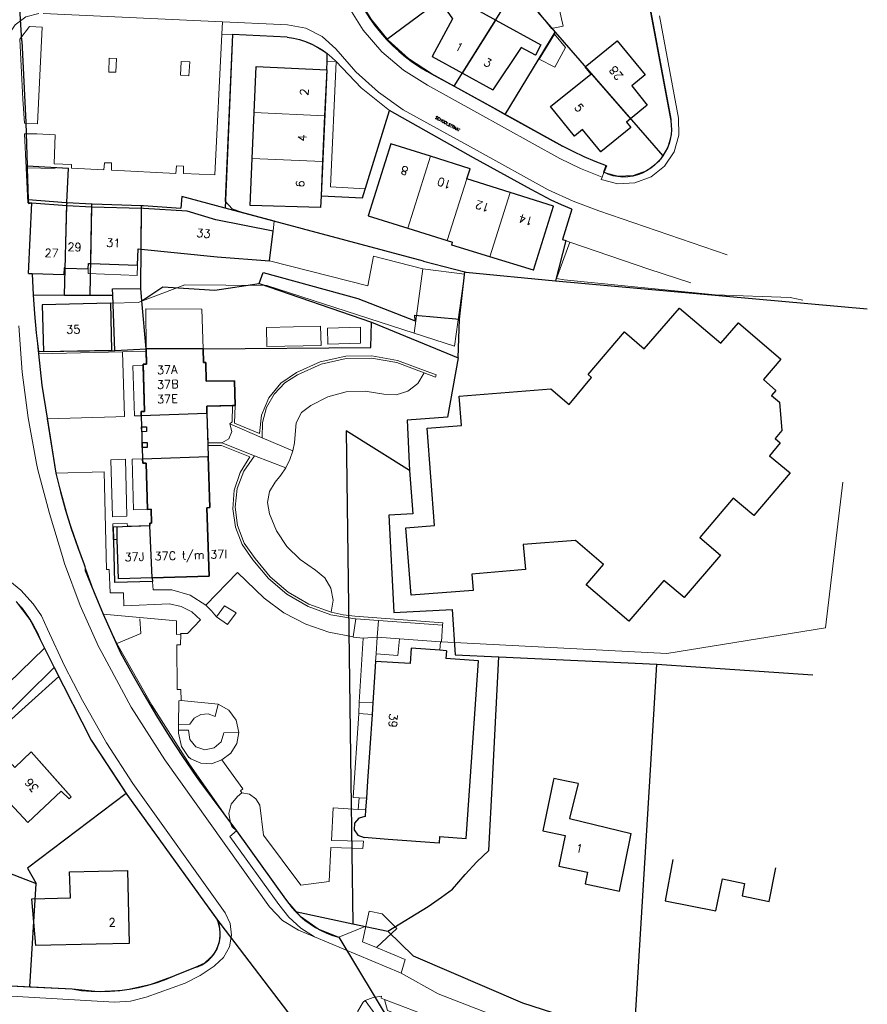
# Model space of a CAD drawing. Header units: metres. Extents: x 190798 to 192239, y 307689 to 310000.
# Tile 99 of 107: x 192077 to 192199, y 309468 to 309610. Entities that reach past the tile are written whole.
import ezdxf
from ezdxf.lldxf.tags import DXFTag

# ---------------------------------------------------------------- set-up
doc = ezdxf.new("R2010")
doc.units = ezdxf.units.M
doc.layers.add('PH-BEST-HUISNUMMERS', color=7, linetype='Continuous')
doc.layers.add('PH-BEST-KADASTRALE-GRENS', color=150, linetype='KG-KADASTRAAL-SO')
doc.layers.add('PH-BEST-KANTVERHARDING', color=253, linetype='Continuous', lineweight=9)
doc.layers.add('PH-BEST-STAATNAAM', color=2, linetype='Continuous', lineweight=9)
doc.styles.add('ROMANS', font='romans.shx')
doc.styles.get("Standard").update_dxf_attribs({"font": 'arial.ttf'})
tags = doc.linetypes.add('KG-KADASTRAAL-SO', pattern='A,5.5,-2,["K",Standard,S=1.8,R=0,X=0,Y=-0.9],-2,5.5,-2,[5,NLCS.SHX,S=0.75,R=0,X=0,Y=0],-2', length=19).pattern_tags.tags
tags[6] = DXFTag(74, 10)

msp = doc.modelspace()

# ---------------------------------------------------------------- linework, layer by layer
at = {"layer": 'PH-BEST-KADASTRALE-GRENS'}
for p, q in [((192076.98, 309607.17), (192076.09, 309621.89)), ((192129.81, 309607.4), (192146.03, 309619.53)), ((192139.61, 309600.61), (192148.63, 309614.99)), ((192151.73, 309611.32), (192154.22, 309608.42)), ((192145.62, 309610.19), (192152.16, 309606.59)), ((192147.01, 309596.51), (192154.22, 309608.42)), ((192154.22, 309608.42), (192169.83, 309590.53)), ((192107.5, 309608.09), (192106.42, 309582.96)), ((192115.44, 309607.73), (192107.5, 309608.09)), ((192121.14, 309602.99), (192120.33, 309584.73)), ((192121.14, 309602.99), (192120.84, 309596.35)), ((192140.8, 309602.51), (192145.21, 309600.09)), ((192158.53, 309603.4), (192158.57, 309603.43)), ((192158.53, 309603.4), (192159.38, 309602.36)), ((192136.75, 309602.19), (192139.61, 309600.61)), ((192110.36, 309590.16), (192110.65, 309596.8)), ((192120.84, 309596.35), (192120.55, 309589.71)), ((192147.01, 309596.51), (192155.29, 309591.95)), ((192120.55, 309589.71), (192120.33, 309584.73)), ((192077.78, 309589.11), (192083.73, 309588.73)), ((192077.78, 309589.11), (192077.79, 309588.7)), ((192077.79, 309588.7), (192077.93, 309584.2)), ((192083.51, 309583.76), (192083.73, 309588.73)), ((192161.66, 309589.09), (192161.26, 309588.15)), ((192147.72, 309585.24), (192141.43, 309587.22)), ((192077.93, 309584.2), (192083.4, 309583.77)), ((192077.94, 309573.49), (192078.46, 309583.75)), ((192083.16, 309570.36), (192083.51, 309583.6)), ((192083.4, 309583.77), (192083.51, 309583.76)), ((192083.51, 309583.76), (192083.51, 309583.6)), ((192083.51, 309583.76), (192087.13, 309583.57)), ((192083.51, 309583.36), (192087.12, 309583.17)), ((192086.89, 309570.34), (192087.13, 309583.57)), ((192087.12, 309583.17), (192094.31, 309582.94)), ((192094.24, 309571.35), (192094.31, 309583.34)), ((192135.18, 309575.29), (192106.42, 309582.96)), ((192112.88, 309575.35), (192113.37, 309579.62)), ((192132.91, 309580.06), (192138.61, 309578.28)), ((192138.61, 309578.28), (192139.38, 309578.03)), ((192155.79, 309578.26), (192154.26, 309572.43)), ((192151.1, 309573.96), (192144.78, 309575.92)), ((192083.27, 309574.29), (192086.61, 309574.18)), ((192086.98, 309574.93), (192093.74, 309574.7)), ((192135.18, 309575.29), (192141.13, 309573.72)), ((192077.94, 309573.49), (192078.48, 309573.47)), ((192078.48, 309573.47), (192078.65, 309570.4)), ((192140.4, 309566.88), (192141.13, 309573.72)), ((192141.13, 309573.72), (192141.29, 309573.67)), ((192141.29, 309573.67), (192154.26, 309572.43)), ((192094.37, 309569.53), (192094.24, 309571.35)), ((192111.38, 309572.04), (192127.63, 309566.47)), ((192154.26, 309572.43), (192199.43, 309568.4)), ((192078.65, 309570.4), (192083.16, 309570.36)), ((192083.16, 309570.36), (192086.89, 309570.34)), ((192086.89, 309570.34), (192090.18, 309570.35)), ((192090.46, 309562.33), (192090.18, 309570.35)), ((192089.83, 309569.19), (192090, 309562.4)), ((192095, 309562.61), (192094.37, 309569.53)), ((192140.2, 309561.31), (192140.4, 309566.88)), ((192127.63, 309566.47), (192140.2, 309561.31)), ((192090.46, 309562.33), (192095, 309562.61)), ((192095.01, 309562.24), (192095, 309562.61)), ((192103.25, 309562.61), (192095, 309562.61)), ((192079.39, 309562.21), (192090.46, 309562.33)), ((192079.39, 309562.21), (192079.42, 309561.88)), ((192107.88, 309554.38), (192107.51, 309554.37)), ((192080.65, 309552.53), (192081.9, 309544.59)), ((192103.8, 309553.23), (192094.28, 309552.9)), ((192094.28, 309552.9), (192094.49, 309546.66)), ((192103.8, 309553.23), (192103.93, 309548.97)), ((192103.8, 309553.23), (192103.99, 309547.04)), ((192094.36, 309550.59), (192094.33, 309551.3)), ((192094.44, 309548.29), (192094.41, 309549.02)), ((192103.93, 309548.97), (192103.94, 309548.6)), ((192103.94, 309548.6), (192103.99, 309546.98)), ((192094.49, 309546.66), (192103.99, 309546.98)), ((192133.13, 309544.97), (192133.61, 309538.72)), ((192092.28, 309536.9), (192095.53, 309537.02)), ((192095.89, 309529.43), (192095.53, 309537.02)), ((192088.79, 309524.16), (192091.29, 309518.59)), ((192079.64, 309520.52), (192081.69, 309516.47)), ((192138.51, 309518.87), (192137.52, 309518.94)), ((192138.51, 309518.87), (192138.41, 309517.76)), ((192128.23, 309517.32), (192127.83, 309511.33)), ((192145.15, 309500), (192146.09, 309517.99)), ((192146.09, 309517.99), (192168.95, 309516.92)), ((192167.93, 309500), (192168.95, 309516.92)), ((192168.95, 309516.92), (192191.54, 309515.38)), ((192065, 309500), (192081.69, 309516.47)), ((192127.83, 309511.33), (192127.71, 309509.65)), ((192127.71, 309509.65), (192127.06, 309500)), ((192090.93, 309500), (192092.12, 309498.19)), ((192102.22, 309500.68), (192102.73, 309500)), ((192102.73, 309500), (192108.08, 309492.8)), ((192124.66, 309500), (192124.93, 309479.35)), ((192127.06, 309500), (192126.9, 309497.53)), ((192154.04, 309500.36), (192153.96, 309500)), ((192155.86, 309500), (192154.04, 309500.36)), ((192157.54, 309499.67), (192155.86, 309500)), ((192165.66, 309462.71), (192167.93, 309500)), ((192126.9, 309497.53), (192126.78, 309495.83)), ((192077.85, 309493.99), (192075.28, 309496.83)), ((192126.78, 309495.83), (192126.72, 309494.89)), ((192108.08, 309492.8), (192115.19, 309482.9)), ((192130.06, 309491.57), (192126.55, 309491.82)), ((192065.84, 309490.29), (192079.06, 309485.19)), ((192078.14, 309470.22), (192079.06, 309485.19)), ((192105.34, 309479.87), (192105.69, 309479.42)), ((192116.64, 309481.11), (192124.93, 309479.35)), ((192105.69, 309479.42), (192117.01, 309464.56)), ((192124.93, 309479.35), (192130.02, 309478.28)), ((192122.89, 309477.4), (192133.47, 309459.89)), ((192099.15, 309471.86), (192101.91, 309472.95)), ((192065.51, 309470.86), (192077.25, 309470.26)), ((192077.25, 309470.26), (192078.14, 309470.22)), ((192078.14, 309470.22), (192084.27, 309469.91))]:
    msp.add_line(p, q, dxfattribs=at)
at = {"layer": 'PH-BEST-KADASTRALE-GRENS', "ltscale": 0.2, "flags": 128}
for points in [[(192125.31, 309614.09), (192125.91, 309612.88), (192126.57, 309611.7), (192127.29, 309610.56), (192128.07, 309609.46), (192128.92, 309608.41), (192129.81, 309607.4)], [(192139.17, 309614.4), (192140.69, 309612.2), (192140.98, 309612.76), (192145.62, 309610.19)], [(192137.48, 309613.14), (192139.34, 309610.36), (192136.42, 309604.9), (192140.8, 309602.51)], [(192167.63, 309613.78), (192167.91, 309612.1), (192170.97, 309595.63)], [(192076.98, 309607.17), (192077.59, 309595.36), (192077.78, 309589.11)], [(192115.44, 309607.73), (192116.33, 309607.58), (192117.21, 309607.36), (192118.07, 309607.08), (192118.9, 309606.74), (192119.71, 309606.33), (192120.48, 309605.86), (192121.21, 309605.34)], [(192129.81, 309607.4), (192130.68, 309606.51), (192131.6, 309605.67), (192132.56, 309604.87), (192133.56, 309604.12), (192134.59, 309603.43), (192135.65, 309602.78), (192136.75, 309602.19)], [(192158.57, 309603.43), (192163.2, 309607.21), (192167.25, 309602.26), (192165.31, 309600.67), (192167.55, 309597.88), (192165.15, 309595.89)], [(192121.14, 309602.99), (192121.23, 309604.25), (192121.21, 309605.34)], [(192152.16, 309606.59), (192151.36, 309605.1), (192149.31, 309606.21), (192145.21, 309600.09)], [(192110.65, 309596.8), (192110.95, 309603.46), (192121.14, 309602.99)], [(192165.15, 309595.89), (192164.58, 309595.42), (192165.19, 309594.64), (192160.86, 309591.13), (192158.21, 309594.37), (192157.04, 309593.37), (192153.57, 309597.66), (192159.38, 309602.36)], [(192139.61, 309600.61), (192145.19, 309597.51), (192147.01, 309596.51)], [(192120.33, 309584.73), (192126.32, 309584.45), (192130.23, 309597.11)], [(192150.77, 309585.68), (192142.42, 309590.27), (192130.23, 309597.11)], [(192170.97, 309595.63), (192171.05, 309594.97), (192171.06, 309594.3), (192171.01, 309593.63), (192170.9, 309592.97), (192170.72, 309592.33), (192170.48, 309591.7), (192170.18, 309591.1), (192169.83, 309590.53)], [(192136.17, 309590.47), (192130.44, 309592.26), (192127.17, 309581.86), (192132.91, 309580.06)], [(192161.66, 309589.09), (192160.03, 309589.71), (192158.42, 309590.4), (192156.84, 309591.14), (192155.29, 309591.95)], [(192120.33, 309584.73), (192120.25, 309583.06), (192110.06, 309583.34), (192110.36, 309590.16)], [(192141.43, 309587.22), (192141.9, 309588.67), (192136.17, 309590.47)], [(192169.83, 309590.53), (192169.47, 309590.06), (192169.07, 309589.61), (192168.63, 309589.2)], [(192168.63, 309589.2), (192168.08, 309588.74), (192167.48, 309588.35), (192166.84, 309588.02), (192166.16, 309587.77), (192165.47, 309587.59), (192164.76, 309587.49), (192164.04, 309587.46), (192163.32, 309587.52), (192162.61, 309587.65), (192161.92, 309587.86), (192161.26, 309588.15)], [(192156.66, 309582.79), (192155.15, 309583.44), (192153.67, 309584.13), (192152.2, 309584.88), (192150.77, 309585.68)], [(192077.93, 309584.2), (192077.94, 309583.65), (192078.46, 309583.75)], [(192106.42, 309582.96), (192100.18, 309584.63), (192100.02, 309582.97)], [(192151.1, 309573.96), (192154, 309583.26), (192147.72, 309585.24)], [(192078.48, 309573.47), (192077.94, 309573.49), (192078.46, 309583.71)], [(192078.46, 309583.71), (192078.46, 309583.75), (192083.51, 309583.36)], [(192087.13, 309583.57), (192087.18, 309583.57), (192094.31, 309583.34)], [(192094.31, 309583.34), (192094.62, 309583.33), (192100.02, 309582.97)], [(192113.37, 309579.62), (192105.08, 309581.29), (192100.94, 309582.51), (192094.61, 309582.93), (192094.31, 309582.94)], [(192156.66, 309582.79), (192155.31, 309578.42), (192155.79, 309578.26)], [(192093.74, 309574.7), (192093.82, 309577.05), (192094.28, 309577)], [(192094.28, 309577), (192105.29, 309575.93), (192112.88, 309575.35)], [(192144.78, 309575.92), (192139.26, 309577.62), (192139.38, 309578.03)], [(192083.27, 309574.29), (192083.12, 309574.3), (192083.08, 309573.31), (192078.48, 309573.47)], [(192086.61, 309574.18), (192086.64, 309574.95), (192086.98, 309574.93)], [(192111.38, 309572.04), (192111.93, 309573.64), (192125.67, 309569.87), (192133.94, 309566.67), (192133.93, 309567.48), (192140.4, 309566.88)], [(192090.18, 309570.35), (192090.14, 309571.29), (192094.24, 309571.35)], [(192094.37, 309569.53), (192097.43, 309571.58), (192104.94, 309571.11), (192111.38, 309572.04)], [(192078.65, 309570.4), (192078.84, 309567.66), (192079.09, 309564.93), (192079.39, 309562.21)], [(192089.83, 309569.19), (192079.94, 309568.95), (192080.11, 309562.21), (192090, 309562.4)], [(192180.77, 309566.37), (192186.93, 309561.12), (192184.39, 309558.14), (192186.21, 309556.58), (192185.56, 309555.82), (192186.7, 309554.88), (192187.04, 309550.75), (192186.08, 309549.6), (192186.83, 309548.98), (192185.28, 309547.1), (192188.27, 309544.64), (192183, 309538.45), (192180.03, 309540.98), (192175.19, 309535.26), (192178.15, 309532.73), (192172.9, 309526.58), (192169.98, 309529.07), (192164.91, 309523.14), (192158.74, 309528.42), (192161.24, 309531.37), (192157.17, 309534.82), (192149.61, 309534.24), (192149.92, 309530.64), (192142.14, 309529.98), (192142.36, 309527.58), (192133.39, 309526.91), (192132.59, 309536.69), (192136.78, 309537.03), (192135.67, 309551.12), (192140.69, 309551.51), (192140.35, 309555.74), (192153.6, 309556.82), (192156.26, 309554.55), (192159.5, 309558.45), (192158.99, 309558.88), (192164.27, 309565.05), (192167.14, 309562.57), (192172.26, 309568.47), (192178.21, 309563.4), (192180.77, 309566.37)], [(192103.25, 309562.61), (192127.52, 309562.79), (192127.63, 309566.47)], [(192095, 309562.61), (192095.07, 309560.36), (192094.58, 309560.35), (192094.75, 309553.54), (192094.26, 309553.52), (192094.28, 309552.9)], [(192103.25, 309562.61), (192103.28, 309560.6), (192103.64, 309560.61), (192103.69, 309557.89), (192107.8, 309557.98), (192107.88, 309554.38)], [(192103.8, 309553.23), (192103.77, 309554.27), (192107.88, 309554.38), (192107.8, 309557.98), (192103.69, 309557.89), (192103.64, 309560.61), (192103.28, 309560.6), (192103.25, 309562.61)], [(192079.42, 309561.88), (192079.88, 309557.34), (192080.65, 309552.53)], [(192094.58, 309560.18), (192094.58, 309560.35), (192095.07, 309560.36), (192095.01, 309562.24)], [(192140.2, 309561.31), (192138.65, 309552.69), (192132.8, 309552.28), (192133.13, 309544.97)], [(192094.28, 309552.9), (192094.26, 309553.52), (192094.75, 309553.54), (192094.58, 309560.18)], [(192107.51, 309554.37), (192103.77, 309554.27), (192103.8, 309553.23)], [(192094.33, 309551.3), (192095.05, 309551.32), (192095.07, 309550.62), (192094.36, 309550.59)], [(192133.13, 309544.97), (192123.97, 309550.74), (192124.66, 309500)], [(192094.41, 309549.02), (192095.13, 309549.05), (192095.16, 309548.32), (192094.44, 309548.29)], [(192095.89, 309529.43), (192104.1, 309529.7), (192103.8, 309539.56), (192104.21, 309539.6), (192103.99, 309547.04)], [(192103.99, 309546.98), (192104.21, 309539.6), (192103.8, 309539.56), (192104.1, 309529.7), (192095.89, 309529.43)], [(192095.21, 309539.35), (192095.02, 309546.02), (192094.51, 309546.05), (192094.49, 309546.66)], [(192094.49, 309546.66), (192094.51, 309546.05), (192095.02, 309546.02), (192095.21, 309539.35), (192095.71, 309539.36), (192095.77, 309537.35), (192095.52, 309537.34), (192095.53, 309537.02)], [(192081.9, 309544.59), (192082.58, 309541.9), (192083.33, 309539.23), (192084.16, 309536.58), (192085.05, 309533.96), (192086.02, 309531.36)], [(192095.53, 309537.02), (192095.52, 309537.34), (192095.77, 309537.35), (192095.71, 309539.36), (192095.21, 309539.35)], [(192133.61, 309538.72), (192130.13, 309538.49), (192130.89, 309524.42), (192139.3, 309524.87), (192139.77, 309518.28), (192146.09, 309517.99)], [(192095.89, 309529.43), (192095.92, 309528.93), (192090.48, 309528.78), (192090.28, 309536.82), (192095.53, 309537.02)], [(192090.82, 309534.99), (192090.78, 309536.84), (192092.28, 309536.9)], [(192095.89, 309529.43), (192090.97, 309529.29), (192090.82, 309534.99)], [(192086.02, 309531.36), (192086.12, 309531.08), (192086.18, 309530.79), (192086.19, 309530.49)], [(192086.19, 309530.49), (192087.47, 309527.32), (192088.79, 309524.16)], [(192076.18, 309526.01), (192076.88, 309525.18), (192077.54, 309524.32), (192078.15, 309523.41), (192078.7, 309522.48), (192079.2, 309521.52), (192079.64, 309520.52)], [(192091.29, 309518.59), (192092.97, 309515.52), (192094.7, 309512.48), (192096.49, 309509.48), (192098.35, 309506.51), (192100.26, 309503.58), (192102.22, 309500.68)], [(192137.52, 309518.94), (192133.37, 309519.24), (192133.23, 309517.03), (192128.23, 309517.32)], [(192141.92, 309500), (192143.11, 309517.43), (192138.41, 309517.76)], [(192081.69, 309516.47), (192087.02, 309505.95), (192090.93, 309500)], [(192073.07, 309500), (192075.59, 309502.39), (192075.96, 309502), (192078.33, 309504.23), (192082.12, 309500)], [(192082.12, 309500), (192084.15, 309497.73), (192083.84, 309497.44), (192082.69, 309498.55), (192077.85, 309493.99)], [(192130.02, 309478.28), (192135.82, 309481.84), (192137.75, 309483.21), (192139.37, 309484.34), (192141.18, 309486.48), (192142.87, 309488.32), (192144.64, 309489.98), (192145.15, 309500)], [(192137.49, 309491.99), (192141.36, 309491.71), (192141.92, 309500)], [(192153.96, 309500), (192152.43, 309492.82), (192155.68, 309492.13), (192154.78, 309487.68), (192158.93, 309486.83), (192158.59, 309485.14), (192163.53, 309484.08), (192165.24, 309492.41)], [(192157.54, 309499.67), (192156.31, 309494.57), (192165.24, 309492.41)], [(192092.12, 309498.19), (192077.83, 309487.41), (192079.06, 309485.19)], [(192092.12, 309498.19), (192092.19, 309498.09), (192105.34, 309479.87)], [(192126.72, 309494.89), (192125.8, 309494.65), (192125.19, 309493.92), (192125.14, 309492.96), (192125.66, 309492.17), (192126.55, 309491.82)], [(192137.49, 309491.99), (192137.42, 309491.04), (192130.06, 309491.57)], [(192171.28, 309488.67), (192170.17, 309482.68), (192177.48, 309481.2), (192178.48, 309485.88), (192181.67, 309485.2), (192181.3, 309483.38), (192185.2, 309482.58), (192186.2, 309487.47)], [(192084.04, 309483.1), (192083.89, 309486.89), (192092.32, 309487.08), (192092.56, 309476.49), (192087.78, 309476.39)], [(192087.78, 309476.39), (192079, 309476.21), (192078.42, 309482.98), (192084.04, 309483.1)], [(192115.19, 309482.9), (192115.64, 309482.28), (192116.12, 309481.68), (192116.64, 309481.11)], [(192101.91, 309472.95), (192102.51, 309473.14), (192103.07, 309473.41), (192103.6, 309473.74), (192104.09, 309474.13), (192104.52, 309474.58), (192104.9, 309475.08), (192105.21, 309475.63), (192105.45, 309476.2), (192105.62, 309476.8), (192105.72, 309477.42), (192105.74, 309478.05), (192105.68, 309478.67), (192105.55, 309479.28), (192105.34, 309479.87)], [(192116.64, 309481.11), (192117.29, 309480.47), (192117.99, 309479.87), (192118.73, 309479.32), (192119.51, 309478.83), (192120.32, 309478.38), (192121.15, 309477.99), (192122.01, 309477.67), (192122.89, 309477.4)], [(192130.02, 309478.28), (192133.65, 309474.7), (192149.52, 309467.91), (192165.66, 309462.71)], [(192084.27, 309469.91), (192085.64, 309469.71), (192087.02, 309469.59), (192088.4, 309469.54), (192089.79, 309469.57), (192091.17, 309469.68), (192092.54, 309469.86), (192093.91, 309470.11), (192095.25, 309470.44), (192096.58, 309470.85), (192097.88, 309471.32), (192099.15, 309471.86)]]:
    msp.add_lwpolyline(points, dxfattribs=at)
at = {"layer": 'PH-BEST-KANTVERHARDING', "color": 8}
for p, q in [((192171.01, 309595.84), (192167.86, 309612.86)), ((192080.06, 309611.12), (192106.04, 309609.96)), ((192105.95, 309608.16), (192106.04, 309609.96)), ((192114.51, 309609.55), (192106.04, 309609.96)), ((192114.51, 309609.55), (192115.49, 309609.52)), ((192140.8, 309602.51), (192145.62, 309610.19)), ((192145.62, 309610.19), (192152.16, 309606.59)), ((192169.35, 309610.79), (192172.1, 309596.01)), ((192078.1, 309609.24), (192076.7, 309607.42)), ((192079.96, 309609.17), (192078.1, 309609.24)), ((192079.26, 309595.18), (192079.96, 309609.17)), ((192105.95, 309608.16), (192104.96, 309587.8)), ((192107.5, 309608.09), (192105.95, 309608.16)), ((192076.7, 309607.42), (192077.14, 309598.74)), ((192107.5, 309608.09), (192106.46, 309583.99)), ((192115.44, 309607.73), (192107.5, 309608.09)), ((192121.23, 309604.25), (192121.21, 309605.34)), ((192089.66, 309604.68), (192089.58, 309602.67)), ((192090.72, 309604.65), (192089.66, 309604.68)), ((192090.63, 309602.64), (192090.72, 309604.65)), ((192100.08, 309604.21), (192099.96, 309602.2)), ((192101.3, 309604.13), (192100.08, 309604.21)), ((192101.18, 309602.12), (192101.3, 309604.13)), ((192121.14, 309602.99), (192121.23, 309604.25)), ((192122.5, 309604.19), (192121.23, 309604.25)), ((192090.63, 309602.64), (192089.58, 309602.67)), ((192121.14, 309602.99), (192120.84, 309596.35)), ((192136.32, 309602.46), (192145.1, 309597.63)), ((192140.8, 309602.51), (192145.21, 309600.09)), ((192158.53, 309603.4), (192158.57, 309603.43)), ((192158.53, 309603.4), (192159.38, 309602.36)), ((192158.57, 309603.43), (192165.15, 309595.89)), ((192101.18, 309602.12), (192099.96, 309602.2)), ((192142.9, 309596.79), (192135.76, 309600.77)), ((192110.36, 309590.16), (192110.65, 309596.8)), ((192120.84, 309596.35), (192110.65, 309596.8)), ((192126.72, 309585.76), (192130.23, 309597.12)), ((192154.9, 309590.17), (192142.9, 309596.79)), ((192145.1, 309597.63), (192155.29, 309591.97)), ((192120.84, 309596.35), (192120.55, 309589.71)), ((192081.83, 309593.56), (192079.18, 309593.7)), ((192081.67, 309589.36), (192081.83, 309593.56)), ((192120.55, 309589.71), (192110.36, 309590.16)), ((192120.55, 309589.71), (192120.33, 309584.73)), ((192136.17, 309590.47), (192132.91, 309580.06)), ((192081.82, 309588.71), (192077.62, 309588.78)), ((192084.19, 309589.27), (192081.67, 309589.36)), ((192084.18, 309588.73), (192084.19, 309589.27)), ((192088.87, 309588.52), (192084.18, 309588.73)), ((192088.95, 309589.54), (192088.87, 309588.52)), ((192090, 309589.51), (192088.95, 309589.54)), ((192089.96, 309588.45), (192090, 309589.51)), ((192099.32, 309587.98), (192089.96, 309588.45)), ((192099.39, 309589.07), (192099.32, 309587.98)), ((192100.42, 309589.03), (192099.39, 309589.07)), ((192100.42, 309588), (192100.42, 309589.03)), ((192161.59, 309589.14), (192161.22, 309588.15)), ((192104.96, 309587.8), (192100.42, 309588)), ((192141.43, 309587.22), (192138.61, 309578.28)), ((192147.72, 309585.24), (192141.43, 309587.22)), ((192160.89, 309587.1), (192161.02, 309587.47)), ((192161.26, 309588.14), (192161.02, 309587.47)), ((192161.22, 309588.15), (192161.26, 309588.14)), ((192147.72, 309585.24), (192144.78, 309575.92)), ((192083.27, 309574.29), (192083.51, 309583.36)), ((192083.51, 309583.36), (192087.12, 309583.17)), ((192086.98, 309574.93), (192087.12, 309583.17)), ((192087.12, 309583.17), (192094.31, 309582.94)), ((192094.28, 309577), (192094.31, 309582.94)), ((192160.55, 309582.55), (192179.12, 309576.21)), ((192112.88, 309575.35), (192113.37, 309579.62)), ((192132.91, 309580.06), (192138.61, 309578.28)), ((192138.61, 309578.28), (192139.38, 309578.03)), ((192151.1, 309573.96), (192144.78, 309575.92)), ((192083.27, 309574.29), (192086.61, 309574.18)), ((192086.98, 309574.93), (192093.74, 309574.7)), ((192135.06, 309574.18), (192133.8, 309564.86)), ((192093.86, 309569.28), (192089.83, 309569.19)), ((192089.83, 309569.19), (192090, 309562.4)), ((192095.01, 309562.24), (192095, 309562.61)), ((192095, 309562.61), (192103.25, 309562.61)), ((192091.58, 309562.16), (192079.42, 309561.88)), ((192095.01, 309562.24), (192091.58, 309562.16)), ((192135.26, 309559.1), (192131.3, 309560.59)), ((192107.88, 309554.38), (192107.51, 309554.37)), ((192080.65, 309552.53), (192080.66, 309552.45)), ((192103.8, 309553.23), (192094.28, 309552.9)), ((192094.28, 309552.9), (192094.33, 309551.3)), ((192103.8, 309553.23), (192103.93, 309548.97)), ((192080.66, 309552.45), (192081.9, 309544.59)), ((192094.36, 309550.59), (192094.33, 309551.3)), ((192111.82, 309549.73), (192107.1, 309551.75)), ((192094.36, 309550.59), (192094.41, 309549.02)), ((192116.26, 309547.84), (192111.82, 309549.73)), ((192094.44, 309548.29), (192094.41, 309549.02)), ((192094.44, 309548.29), (192094.49, 309546.66)), ((192103.93, 309548.97), (192103.94, 309548.6)), ((192103.93, 309548.97), (192105.96, 309548.96)), ((192103.94, 309548.6), (192103.99, 309546.98)), ((192105.96, 309548.96), (192110.67, 309547.12)), ((192094.49, 309546.66), (192103.99, 309546.98)), ((192110.67, 309547.12), (192115.22, 309545.34)), ((192079.12, 309546), (192079.33, 309545.05)), ((192092.28, 309536.9), (192095.53, 309537.02)), ((192095.89, 309529.43), (192095.53, 309537.02)), ((192082.88, 309532.51), (192083.17, 309531.51)), ((192095.99, 309527.71), (192095.89, 309529.43)), ((192088.79, 309524.16), (192090.73, 309519.92)), ((192088.79, 309524.16), (192099.4, 309523.23)), ((192125.35, 309523.51), (192124.96, 309520.88)), ((192125.35, 309523.51), (192125.21, 309523.52)), ((192128.63, 309523.26), (192125.35, 309523.51)), ((192128.63, 309523.26), (192128.47, 309520.84)), ((192137.92, 309522.57), (192128.63, 309523.26)), ((192137.92, 309522.57), (192137.76, 309520.17)), ((192079.64, 309520.52), (192080.29, 309519.24)), ((192125.87, 309511.43), (192126.42, 309520.71)), ((192126.42, 309520.71), (192128.47, 309520.84)), ((192128.47, 309520.84), (192128.31, 309518.43)), ((192131.67, 309520.6), (192128.47, 309520.84)), ((192137.64, 309520.17), (192131.67, 309520.6)), ((192137.64, 309520.17), (192137.52, 309518.94)), ((192137.76, 309520.17), (192137.64, 309520.17)), ((192080.29, 309519.24), (192082.35, 309515.17)), ((192088.12, 309519.51), (192088.56, 309518.61)), ((192128.31, 309518.43), (192128.23, 309517.32)), ((192138.51, 309518.87), (192137.52, 309518.94)), ((192138.51, 309518.87), (192138.41, 309517.76)), ((192128.23, 309517.32), (192127.83, 309511.33)), ((192082.35, 309515.17), (192068.92, 309503.07)), ((192105.42, 309511.15), (192100.06, 309511.66)), ((192125.81, 309509.79), (192125.87, 309511.43)), ((192125.87, 309511.43), (192127.83, 309511.33)), ((192127.83, 309511.33), (192127.71, 309509.65)), ((192105, 309509.36), (192105.42, 309511.15)), ((192127.71, 309509.65), (192125.81, 309509.79)), ((192127.71, 309509.65), (192126.9, 309497.53)), ((192099.7, 309507.37), (192099.69, 309506.93)), ((192099.7, 309508.22), (192101.33, 309508.24)), ((192099.7, 309508.22), (192099.7, 309507.37)), ((192099.7, 309507.37), (192101.12, 309507.37)), ((192106.25, 309507), (192108.43, 309507.06)), ((192097.7, 309503.1), (192112.85, 309481.81)), ((192157.54, 309499.67), (192154.04, 309500.36)), ((192106.45, 309480.95), (192093.09, 309499.66)), ((192108.87, 309498.33), (192108.21, 309497.77)), ((192125.68, 309495.88), (192125.86, 309497.58)), ((192125.86, 309497.58), (192126.9, 309497.53)), ((192126.9, 309497.53), (192126.78, 309495.83)), ((192077.85, 309493.99), (192075.28, 309496.83)), ((192125.68, 309495.88), (192126.78, 309495.83)), ((192126.78, 309495.83), (192126.72, 309494.89)), ((192107.23, 309493.96), (192107.43, 309493.43)), ((192108.08, 309492.8), (192107.43, 309493.43)), ((192108.08, 309492.8), (192115.19, 309482.9)), ((192126.49, 309491.31), (192126.37, 309490.23)), ((192130.06, 309491.57), (192126.55, 309491.82)), ((192126.82, 309479.02), (192127.3, 309481.16)), ((192129.17, 309480.78), (192127.3, 309481.16)), ((192117.05, 309478.44), (192119.37, 309477.47)), ((192122.89, 309477.4), (192126.82, 309479.02)), ((192099.15, 309471.86), (192101.91, 309472.95)), ((192104.87, 309473.22), (192104.96, 309473.32)), ((192095, 309468.73), (192100.67, 309470.75)), ((192126.42, 309468.01), (192126.73, 309468.22)), ((192129.88, 309463.9), (192126.73, 309468.22)), ((192129.5, 309468.38), (192160.08, 309456.84))]:
    msp.add_line(p, q, dxfattribs=at)
for points in [[(192121.62, 309619.98), (192122.64, 309615.99), (192124.26, 309612.21), (192126.44, 309608.72), (192129.12, 309605.6), (192132.25, 309602.93), (192135.76, 309600.77)], [(192139.17, 309614.4), (192140.69, 309612.2), (192140.98, 309612.76), (192145.62, 309610.19)], [(192125.54, 309613.71), (192127.56, 309610.31), (192130.07, 309607.26), (192133.01, 309604.62), (192136.32, 309602.46)], [(192137.48, 309613.14), (192139.34, 309610.36), (192136.42, 309604.9), (192140.8, 309602.51)], [(192079.44, 309611.15), (192077.58, 309610.65), (192076.03, 309609.52), (192074.98, 309607.92), (192074.57, 309606.04)], [(192153.68, 309608.97), (192151.62, 309611.6), (192154.73, 309612.29), (192155.39, 309609.32), (192153.68, 309608.97)], [(192115.49, 309609.52), (192118.12, 309609.01), (192120.51, 309607.82), (192122.49, 309606.02)], [(192155.74, 309606.22), (192154.19, 309603.39), (192151.93, 309604.51), (192154.13, 309608.15), (192155.74, 309606.22)], [(192115.44, 309607.73), (192117.5, 309607.28), (192119.44, 309606.47), (192121.21, 309605.34)], [(192158.57, 309603.43), (192163.2, 309607.21), (192167.25, 309602.26), (192165.31, 309600.67), (192167.55, 309597.88), (192165.15, 309595.89)], [(192121.21, 309605.34), (192121.88, 309604.78), (192122.5, 309604.19)], [(192122.49, 309606.02), (192125.36, 309602.68), (192128.63, 309599.73), (192132.24, 309597.22)], [(192152.16, 309606.59), (192151.36, 309605.1), (192149.31, 309606.21), (192145.21, 309600.09)], [(192126.72, 309585.76), (192121.69, 309586.04), (192122.5, 309604.19)], [(192122.5, 309604.19), (192126.12, 309600.38), (192130.23, 309597.12)], [(192110.65, 309596.8), (192110.95, 309603.46), (192121.14, 309602.99)], [(192165.15, 309595.89), (192164.58, 309595.42), (192165.19, 309594.64), (192160.86, 309591.13), (192158.21, 309594.37), (192157.04, 309593.37), (192153.57, 309597.66), (192159.38, 309602.36)], [(192077.14, 309598.74), (192077.4, 309595.26), (192079.26, 309595.18)], [(192150.77, 309585.68), (192142.42, 309590.27), (192130.28, 309597.08), (192130.23, 309597.12)], [(192132.24, 309597.22), (192142.93, 309591.29), (192153.2, 309585.62)], [(192160.89, 309587.1), (192163.31, 309586.48), (192165.79, 309586.62), (192168.12, 309587.51), (192170.07, 309589.06), (192171.46, 309591.12), (192172.16, 309593.52), (192172.1, 309596.01)], [(192161.26, 309588.14), (192163.36, 309587.57), (192165.53, 309587.67), (192167.57, 309588.43), (192169.27, 309589.78), (192170.48, 309591.59), (192171.08, 309593.67), (192171.01, 309595.84)], [(192079.18, 309593.7), (192077.38, 309593.73), (192077.62, 309588.78)], [(192136.17, 309590.47), (192130.44, 309592.26), (192127.17, 309581.86), (192132.91, 309580.06)], [(192155.29, 309591.97), (192158.39, 309590.44), (192161.59, 309589.14)], [(192120.33, 309584.73), (192120.25, 309583.06), (192110.06, 309583.34), (192110.36, 309590.16)], [(192141.43, 309587.22), (192141.9, 309588.67), (192136.17, 309590.47)], [(192154.9, 309590.17), (192157.91, 309588.71), (192161.02, 309587.47)], [(192077.62, 309588.78), (192077.87, 309583.72), (192078.46, 309583.71)], [(192120.33, 309584.73), (192126.32, 309584.45), (192126.72, 309585.76)], [(192156.66, 309582.79), (192153.67, 309584.13), (192150.77, 309585.68)], [(192153.2, 309585.62), (192156.83, 309583.99), (192160.55, 309582.55)], [(192106.46, 309583.99), (192107.45, 309582.86), (192108.87, 309582.39)], [(192151.1, 309573.96), (192154, 309583.26), (192147.72, 309585.24)], [(192078.48, 309573.47), (192077.94, 309573.49), (192078.46, 309583.71)], [(192078.46, 309583.71), (192078.46, 309583.75), (192083.51, 309583.36)], [(192113.37, 309579.62), (192105.08, 309581.29), (192100.94, 309582.51), (192094.61, 309582.93), (192094.31, 309582.94)], [(192156.66, 309582.79), (192155.31, 309578.42), (192156.35, 309578.06)], [(192113.37, 309579.62), (192113.54, 309581.12), (192108.87, 309582.39)], [(192093.74, 309574.7), (192093.82, 309577.05), (192094.28, 309577)], [(192094.28, 309577), (192105.29, 309575.93), (192112.88, 309575.35)], [(192144.78, 309575.92), (192139.26, 309577.62), (192139.38, 309578.03)], [(192155.53, 309572.59), (192154.42, 309572.78), (192156.35, 309578.06)], [(192156.35, 309578.06), (192167.8, 309574.14), (192173.89, 309572.15)], [(192112.88, 309575.35), (192127.08, 309571.73), (192127.93, 309576), (192135.06, 309574.18)], [(192083.27, 309574.29), (192083.12, 309574.3), (192083.08, 309573.31), (192078.48, 309573.47)], [(192093.74, 309574.7), (192093.68, 309573.23), (192086.59, 309573.48), (192086.61, 309574.18)], [(192086.61, 309574.18), (192086.64, 309574.95), (192086.98, 309574.93)], [(192133.8, 309564.86), (192139.67, 309562.97), (192141.1, 309573.42), (192135.06, 309574.18)], [(192078.48, 309573.47), (192078.85, 309567.67), (192079.42, 309561.88)], [(192190.11, 309569.62), (192188.27, 309570.04), (192177.39, 309570.41), (192155.53, 309572.59)], [(192093.86, 309569.28), (192100.6, 309571.85), (192112.48, 309571.77), (192133.8, 309564.86)], [(192089.83, 309569.19), (192079.94, 309568.95), (192080.11, 309562.21), (192090, 309562.4)], [(192103.25, 309562.61), (192103.06, 309568.33), (192094.95, 309568.38), (192095, 309562.61)], [(192180.77, 309566.37), (192186.93, 309561.12), (192184.39, 309558.14), (192186.21, 309556.58), (192185.56, 309555.82), (192186.7, 309554.88), (192187.04, 309550.75), (192186.08, 309549.6), (192186.83, 309548.98), (192185.28, 309547.1), (192188.27, 309544.64), (192183, 309538.45), (192180.03, 309540.98), (192175.19, 309535.26), (192178.15, 309532.73), (192172.9, 309526.58), (192169.98, 309529.07), (192164.91, 309523.14), (192158.74, 309528.42), (192161.24, 309531.37), (192157.17, 309534.82), (192149.61, 309534.24), (192149.92, 309530.64), (192142.14, 309529.98), (192142.36, 309527.58), (192133.39, 309526.91), (192132.59, 309536.69), (192136.78, 309537.03), (192135.67, 309551.12), (192140.69, 309551.51), (192140.35, 309555.74), (192153.6, 309556.82), (192156.26, 309554.55), (192159.5, 309558.45), (192158.99, 309558.88), (192164.27, 309565.05), (192167.14, 309562.57), (192172.26, 309568.47), (192178.21, 309563.4), (192180.77, 309566.37)], [(192076.55, 309565.91), (192077.04, 309559.23), (192077.9, 309552.59), (192079.12, 309546)], [(192120.35, 309563.08), (192112.46, 309562.92), (192112.43, 309565.69), (192120.26, 309565.88), (192120.35, 309563.08)], [(192121.27, 309565.59), (192126.05, 309565.74), (192126.02, 309563.41), (192121.33, 309563.28), (192121.27, 309565.59)], [(192103.25, 309562.61), (192103.28, 309560.6), (192103.64, 309560.61), (192103.69, 309557.89), (192107.8, 309557.98), (192107.88, 309554.38)], [(192079.42, 309561.88), (192079.88, 309557.34), (192080.65, 309552.53)], [(192080.66, 309552.45), (192090.62, 309552.75), (192091.84, 309552.78), (192091.58, 309562.16)], [(192094.58, 309560.18), (192094.58, 309560.35), (192095.07, 309560.36), (192095.01, 309562.24)], [(192116.76, 309559.15), (192120.21, 309560.69), (192123.9, 309561.52), (192127.68, 309561.59), (192131.4, 309560.92)], [(192116.93, 309558.85), (192120.32, 309560.36), (192123.94, 309561.17), (192127.65, 309561.25), (192131.3, 309560.59)], [(192094.58, 309560.18), (192093.09, 309560.13), (192093.29, 309552.87), (192094.28, 309552.9)], [(192094.28, 309552.9), (192094.26, 309553.52), (192094.75, 309553.54), (192094.58, 309560.18)], [(192131.4, 309560.92), (192137.02, 309558.83), (192136.89, 309558.48), (192135.26, 309559.1)], [(192111.41, 309550.31), (192111.71, 309553.01), (192112.77, 309555.52), (192114.5, 309557.63), (192116.76, 309559.15)], [(192116.93, 309558.85), (192115.06, 309557.65), (192113.54, 309556.03), (192112.45, 309554.1), (192111.86, 309551.95), (192111.82, 309549.73)], [(192135.26, 309559.1), (192134.32, 309557.58), (192132.91, 309556.48), (192131.2, 309555.95), (192129.42, 309556.04)], [(192129.42, 309556.04), (192126.71, 309556.48), (192123.96, 309556.35), (192121.31, 309555.64), (192118.86, 309554.4)], [(192107.51, 309554.37), (192103.77, 309554.27), (192103.8, 309553.23)], [(192107.1, 309551.75), (192107.45, 309552), (192107.51, 309554.37)], [(192107.88, 309554.38), (192107.81, 309551.84), (192111.41, 309550.31)], [(192118.86, 309554.4), (192117.51, 309553.37), (192116.71, 309551.88), (192116.59, 309550.19)], [(192094.33, 309551.3), (192095.05, 309551.32), (192095.07, 309550.62), (192094.36, 309550.59)], [(192105.96, 309548.96), (192106.98, 309549.54), (192107.42, 309550.62), (192107.1, 309551.75)], [(192116.59, 309550.19), (192116.49, 309549), (192116.26, 309547.84)], [(192094.41, 309549.02), (192095.13, 309549.05), (192095.16, 309548.32), (192094.44, 309548.29)], [(192103.94, 309548.6), (192105.92, 309548.58), (192110.02, 309546.97)], [(192103.99, 309546.98), (192104.21, 309539.6), (192103.8, 309539.56), (192104.1, 309529.7), (192095.89, 309529.43)], [(192110.02, 309546.97), (192108.61, 309544.68), (192107.76, 309542.11), (192107.53, 309539.42), (192107.92, 309536.75), (192108.92, 309534.24), (192110.47, 309532.03)], [(192110.67, 309547.12), (192109.14, 309544.89), (192108.2, 309542.35), (192107.89, 309539.67), (192108.23, 309536.99), (192109.21, 309534.47), (192110.77, 309532.25)], [(192116.26, 309547.84), (192115.82, 309546.55), (192115.22, 309545.34)], [(192089.89, 309546.54), (192092, 309546.6), (192092.21, 309538.36), (192090.11, 309538.29), (192089.89, 309546.54)], [(192094.49, 309546.66), (192092.97, 309546.61), (192093.17, 309539.29), (192095.21, 309539.35)], [(192095.21, 309539.35), (192095.02, 309546.02), (192094.51, 309546.05), (192094.49, 309546.66)], [(192079.33, 309545.05), (192080.98, 309538.74), (192082.88, 309532.51)], [(192098.36, 309525.65), (192091.78, 309525.36), (192091.7, 309527.27), (192089.77, 309527.26), (192089.65, 309530.65), (192089.27, 309530.66), (192088.9, 309544.8), (192081.9, 309544.59)], [(192081.9, 309544.59), (192083.74, 309537.9), (192086.02, 309531.36)], [(192115.22, 309545.34), (192114.51, 309544.28), (192113.67, 309543.31)], [(192113.67, 309543.31), (192112.84, 309541.92), (192112.55, 309540.32), (192112.86, 309538.72)], [(192137.76, 309520.17), (192170.38, 309518.46), (192193.39, 309522.2), (192195.89, 309543.3)], [(192095.53, 309537.02), (192095.52, 309537.34), (192095.77, 309537.35), (192095.71, 309539.36), (192095.21, 309539.35)], [(192112.86, 309538.72), (192113.88, 309536.23), (192115.37, 309533.98), (192117.28, 309532.07), (192119.52, 309530.57)], [(192090.82, 309534.99), (192090.22, 309534.97), (192090.16, 309537.25), (192092.27, 309537.31), (192092.28, 309536.9)], [(192090.82, 309534.99), (192090.78, 309536.84), (192092.28, 309536.9)], [(192095.89, 309529.43), (192090.97, 309529.29), (192090.82, 309534.99)], [(192083.17, 309531.51), (192085.46, 309525.43), (192088.12, 309519.51)], [(192086.02, 309531.36), (192087.31, 309527.73), (192088.79, 309524.16)], [(192110.47, 309532.03), (192112.71, 309529.32), (192115.39, 309527.05), (192118.44, 309525.29), (192121.75, 309524.1), (192125.21, 309523.52)], [(192110.77, 309532.25), (192112.96, 309529.6), (192115.58, 309527.37), (192118.56, 309525.64), (192121.8, 309524.47)], [(192072.4, 309530.72), (192074.74, 309529.38), (192076.84, 309527.67), (192078.64, 309525.65)], [(192103.65, 309525.47), (192108.23, 309530.22), (192112.1, 309526.51)], [(192119.52, 309530.57), (192120.87, 309529.45), (192121.76, 309527.93), (192122.08, 309526.21), (192121.8, 309524.47)], [(192095.99, 309527.71), (192098.72, 309527.71), (192101.35, 309526.94), (192103.65, 309525.47)], [(192076.18, 309526.01), (192078.15, 309523.41), (192079.64, 309520.52)], [(192078.64, 309525.65), (192079.82, 309523.92), (192080.7, 309522.01)], [(192102.87, 309523.35), (192101.59, 309524.51), (192100.05, 309525.29), (192098.36, 309525.65)], [(192103.65, 309525.47), (192104.47, 309524.67), (192105.19, 309523.78)], [(192112.1, 309526.51), (192114.96, 309524.39), (192118.11, 309522.73), (192121.46, 309521.55), (192124.96, 309520.88)], [(192105.19, 309523.78), (192106.34, 309525.4), (192108.02, 309524.37), (192106.77, 309522.69), (192105.19, 309523.78)], [(192121.8, 309524.47), (192123.51, 309524.1), (192125.24, 309523.89)], [(192090.73, 309519.92), (192094.23, 309521.38), (192094.1, 309523.51)], [(192099.4, 309523.23), (192099.41, 309521.25), (192100, 309521.27)], [(192102.87, 309523.35), (192100.98, 309521.38), (192099.99, 309521.36), (192100, 309521.27)], [(192125.24, 309523.89), (192137.95, 309522.93), (192137.92, 309522.57)], [(192085.77, 309511.67), (192083.17, 309516.69), (192080.7, 309522.01)], [(192100, 309521.27), (192099.96, 309519.75), (192099.42, 309519.74), (192099.5, 309513.27), (192100.02, 309513.28), (192100.06, 309511.66)], [(192090.73, 309519.92), (192095.81, 309511), (192101.31, 309502.34), (192107.23, 309493.96)], [(192124.96, 309520.88), (192124.96, 309520.85), (192126.42, 309520.71)], [(192131.67, 309520.6), (192131.45, 309518.21), (192128.31, 309518.43)], [(192080.29, 309519.24), (192073.24, 309512.43), (192073.17, 309512.51)], [(192088.56, 309518.61), (192092.85, 309510.69), (192097.7, 309503.1)], [(192137.52, 309518.94), (192133.37, 309519.24), (192133.23, 309517.03), (192128.23, 309517.32)], [(192137.49, 309491.99), (192141.36, 309491.71), (192143.11, 309517.43), (192138.41, 309517.76)], [(192082.35, 309515.17), (192087.02, 309505.95), (192092.19, 309498.09), (192105.29, 309480)], [(192093.09, 309499.66), (192089.26, 309505.56), (192085.77, 309511.67)], [(192100.06, 309511.66), (192099.71, 309511.62), (192099.7, 309508.22)], [(192105.42, 309511.15), (192106.98, 309510.26), (192108.04, 309508.81), (192108.43, 309507.06)], [(192125.81, 309509.79), (192124.96, 309497.65), (192125.86, 309497.58)], [(192101.33, 309508.24), (192101.97, 309509.11), (192102.91, 309509.64), (192103.98, 309509.73), (192105, 309509.36)], [(192099.69, 309506.93), (192100.11, 309505.03), (192101.18, 309503.42)], [(192106.25, 309507), (192105.84, 309505.7), (192104.83, 309504.8), (192103.5, 309504.53), (192102.21, 309504.99), (192101.34, 309506.03), (192101.12, 309507.37)], [(192108.43, 309507.06), (192108.14, 309505.45), (192107.27, 309504.06), (192105.95, 309503.1)], [(192072.72, 309499.67), (192075.59, 309502.39), (192075.96, 309502), (192078.33, 309504.23), (192084.15, 309497.73), (192083.84, 309497.44), (192082.69, 309498.55), (192077.85, 309493.99)], [(192101.18, 309503.42), (192101.17, 309503.49), (192101.49, 309503.24)], [(192101.49, 309503.24), (192102.92, 309502.58), (192104.48, 309502.53), (192105.95, 309503.1)], [(192105.95, 309503.1), (192108.99, 309498.88), (192108.66, 309498.6), (192108.87, 309498.33)], [(192154.04, 309500.36), (192152.43, 309492.82), (192155.68, 309492.13), (192154.78, 309487.68), (192158.93, 309486.83), (192158.59, 309485.14), (192163.53, 309484.08), (192165.24, 309492.41)], [(192157.54, 309499.67), (192156.31, 309494.57), (192165.24, 309492.41)], [(192108.21, 309497.77), (192107.33, 309496.69), (192106.98, 309495.33), (192107.23, 309493.96)], [(192111.47, 309496.5), (192110.89, 309497.46), (192109.98, 309498.11), (192108.87, 309498.33)], [(192111.47, 309496.5), (192111.99, 309492.2), (192117.4, 309484.94), (192121.51, 309485.49), (192121.75, 309490.37), (192126.37, 309490.23)], [(192126.49, 309491.31), (192121.85, 309491.43), (192122.08, 309496.16), (192125.68, 309495.88)], [(192126.72, 309494.89), (192125.8, 309494.65), (192125.19, 309493.92), (192125.14, 309492.96), (192125.66, 309492.17), (192126.55, 309491.82)], [(192114.19, 309482.13), (192107.13, 309491.99), (192108.08, 309492.8)], [(192137.49, 309491.99), (192137.42, 309491.04), (192130.06, 309491.57)], [(192171.28, 309488.67), (192170.17, 309482.68), (192177.48, 309481.2), (192178.48, 309485.88), (192181.67, 309485.2), (192181.3, 309483.38), (192185.2, 309482.58), (192186.2, 309487.47)], [(192084.04, 309483.1), (192083.89, 309486.89), (192092.32, 309487.08), (192092.56, 309476.49), (192087.78, 309476.39)], [(192090.41, 309467.98), (192065.44, 309469.47), (192030.82, 309473.85), (191995.39, 309479.3), (191979.24, 309481.86), (191972.69, 309482.86)], [(192087.78, 309476.39), (192079, 309476.21), (192078.42, 309482.98), (192084.04, 309483.1)], [(192115.19, 309482.9), (192117.29, 309480.47), (192119.91, 309478.6), (192122.89, 309477.4)], [(192112.85, 309481.81), (192114.72, 309479.84), (192117.05, 309478.44)], [(192114.19, 309482.13), (192115.64, 309480.29), (192117.39, 309478.72), (192119.37, 309477.47)], [(192101.91, 309472.95), (192103.52, 309473.68), (192104.79, 309474.92), (192105.55, 309476.52), (192105.73, 309478.28), (192105.29, 309480)], [(192104.96, 309473.32), (192106.22, 309474.49), (192107.05, 309476), (192107.38, 309477.68), (192107.17, 309479.39), (192106.45, 309480.95)], [(192129.17, 309480.78), (192131.29, 309478.65), (192128.37, 309475.92)], [(192128.37, 309475.92), (192126.31, 309476.74), (192126.82, 309479.02)], [(192119.37, 309477.47), (192131.84, 309472.25), (192131.95, 309472.19)], [(192131.95, 309472.19), (192132.53, 309474.2), (192128.37, 309475.92)], [(192100.67, 309470.75), (192102.84, 309471.87), (192104.87, 309473.22)], [(192060.06, 309471.45), (192065.51, 309470.86), (192084.27, 309469.91)], [(192084.27, 309469.91), (192088.06, 309469.55), (192091.86, 309469.76), (192095.59, 309470.54), (192099.15, 309471.86)], [(192131.95, 309472.19), (192137.3, 309469.23), (192157.55, 309461.33)], [(192090.41, 309467.98), (192092.74, 309468.16), (192095, 309468.73)], [(192126.73, 309468.22), (192127.86, 309468.68), (192129.08, 309468.86)], [(192129.08, 309468.86), (192129.04, 309468.56), (192129.5, 309468.38)], [(192126.31, 309463.79), (192125.59, 309465.15), (192125.63, 309466.69), (192126.42, 309468.01)], [(192129.5, 309468.38), (192129.93, 309466.81), (192164.36, 309453.55)]]:
    msp.add_lwpolyline(points, dxfattribs=at)

# ---------------------------------------------------------------- texts
at = {"layer": 'PH-BEST-HUISNUMMERS', "style": 'ROMANS'}
for s, rotation, p in [('1', 331.3072, (192139.58, 309606.02)), ('3', 331.3072, (192143.73, 309603.75)), ('28', 129.2773, (192164.16, 309602.09)), ('2', 87.4781, (192118.47, 309599.23)), ('5', 308.991, (192156.9, 309597.52)), ('4', 87.4781, (192118.17, 309592.59)), ('8', 162.5981, (192133.08, 309588.82)), ('6', 87.4781, (192117.88, 309585.94)), ('10', 162.5981, (192139.34, 309586.85)), ('12', 162.4888, (192144.87, 309583.52)), ('14', 162.4888, (192151.15, 309581.54)), ('33', 354.8938, (192102.23, 309578.81)), ('31', 357.9935, (192089.21, 309577.36)), ('27', 358.108, (192080.26, 309575.9)), ('29', 357.9935, (192083.58, 309576.78)), ('35', 1.0885, (192083.43, 309564.78)), ('37A', 1.9493, (192096.58, 309558.92)), ('37B', 1.9493, (192096.58, 309556.8)), ('37E', 1.9493, (192096.58, 309554.69)), ('37J', 1.892, (192091.88, 309531.82)), ('37C t/m 37I', 1.7756, (192096.22, 309531.96)), ('39', 266.1593, (192130.23, 309509.84)), ('36', 131.0674, (192079.55, 309499.01)), ('1', 348.4654, (192157.09, 309489.76)), ('2', 1.203, (192089.57, 309478.93))]:
    msp.add_text(s, height=1.2, rotation=rotation, dxfattribs=at).set_placement(p)
at = {"layer": 'PH-BEST-STAATNAAM', "style": 'ROMANS'}
msp.add_text('SCHOOLSTRAAT', height=0.4, rotation=330.9732, dxfattribs=at).set_placement((192136.81, 309595.97))

doc.saveas('drawing.dxf')
